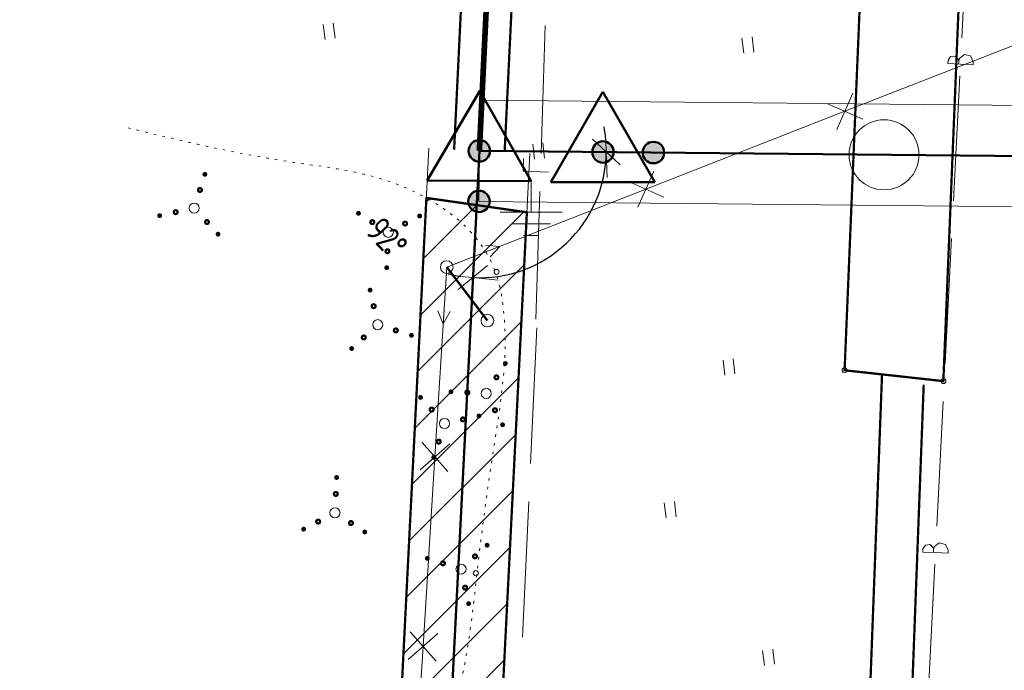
# Model space of a CAD drawing. Header units: millimetres. Extents: x 0 to 1188, y 0 to 841.
# Tile 16 of 76: x 94 to 172, y 539 to 590. Entities that reach past the tile are written whole.
import ezdxf

# ---------------------------------------------------------------- set-up
doc = ezdxf.new("R2010")
doc.units = ezdxf.units.MM
for name, pattern in [('K5LT32789', [0]), ('K5LT32797', [0]), ('K5LT32807', [2, 1, -1]), ('K5LT32809', [0]), ('K5LT32813', [0]), ('K5LT32814', [0]), ('K5LT32815', [3.5, 2.5, -1]), ('K5LT32817', [0.7000000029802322, 0.2000000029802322, -0.5]), ('K5LT32819', [0]), ('K5LT32824', [0]), ('K5LT32826', [1, 0.5, -0.5]), ('K5LT_BASIC', [0]), ('K5LT_THIN', [0]), ('K5LT_THIN_INCLUDED_TO_HATCHING', [0])]:
    doc.linetypes.add(name, pattern=pattern)
doc.layers.add('Системный слой', color=7, linetype='Continuous')
doc.styles.add('KDIMTEXTSTYLE', font='GOST_AU.SHX', dxfattribs={"width": 0.96, "oblique": 15, "height": 5})
doc.dimstyles.new('KDIMSTYLE (0.00)', dxfattribs={"dimtxt": 5, "dimasz": 1, "dimexe": 2, "dimexo": 0, "dimgap": 1, "dimtad": 1, "dimlfac": 500, "dimtxsty": 'KDIMTEXTSTYLE', "dimsah": 1, "dimcen": 0, "dimdle": 1, "dimadec": 0, "dimazin": 0, "dimtfac": 0.667, "dimtmove": 0, "dimatfit": 3, "dimfxl": 1, "dimtvp": 1, "dimtolj": 1, "dimtzin": 0, "dimarcsym": 0})

# ---------------------------------------------------------------- blocks, each defined once
blk = doc.blocks.new('KDIMARROW_03')
at = {"layer": 'Системный слой', "color": 0, "linetype": 'K5LT_THIN', "lineweight": 18}
for p, q in [((-1.060500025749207, -1.060500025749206), (1.060500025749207, 1.060500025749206)), ((0, 0), (-1, 0)), ((0, 0), (2, -2.449212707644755e-16))]:
    blk.add_line(p, q, dxfattribs=at)
blk = doc.blocks.new('U11')
at = {"layer": 'Системный слой', "color": 1, "linetype": 'K5LT32809', "lineweight": 18, "true_color": 0xff0000}
for p, q in [((107.5363561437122, 211.5975996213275), (126.0814426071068, 579.8480196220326)), ((115.526230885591, 211.1952296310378), (134.0713173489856, 579.445649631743))]:
    blk.add_line(p, q, dxfattribs=at)
blk = doc.blocks.new('U14')
at = {"layer": 'Системный слой', "color": 1, "linetype": 'K5LT32809', "lineweight": 18, "true_color": 0xff0000}
for p, q in [((130.1151811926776, 583.6466464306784), (187.7479076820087, 583.0875651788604)), ((130.0375787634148, 575.6470228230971), (187.6703052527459, 575.0879415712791))]:
    blk.add_line(p, q, dxfattribs=at)
blk = doc.blocks.new('U17')
at = {"layer": 'Системный слой', "color": 7, "linetype": 'K5LT32813', "lineweight": 18}
for p, q in [((174.7535000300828, 588.9384115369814), (159.0007701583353, 582.7766525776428)), ((159.6255259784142, 584.2041623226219), (158.3760143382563, 581.3491428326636)), ((160.4282799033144, 582.1518967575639), (157.5732604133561, 583.4014083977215)), ((159.0007701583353, 582.7766525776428), (127.4953060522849, 570.4531329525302)), ((143.8727961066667, 578.0424033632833), (142.6232844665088, 575.187383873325)), ((144.6755500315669, 575.9901377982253), (141.8205305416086, 577.2396494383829)), ((127.4953060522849, 570.4531329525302), (126.5587122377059, 555.4384529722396)), ((127.7270129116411, 556.4695579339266), (125.3904115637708, 554.4073480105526)), ((125.5276072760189, 556.6067536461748), (127.5898171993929, 554.2701522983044)), ((126.5587122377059, 555.4384529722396), (125.6221184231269, 540.4237729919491)), ((126.7904190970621, 541.454877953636), (124.4538177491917, 539.392668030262)), ((124.5910134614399, 541.5920736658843), (126.6532233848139, 539.255472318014)), ((125.6221184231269, 540.4237729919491), (123.7489308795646, 510.3944144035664))]:
    blk.add_line(p, q, dxfattribs=at)
blk = doc.blocks.new('U22')
at = {"layer": 'Системный слой', "color": 11, "linetype": 'K5LT32824', "lineweight": 18, "true_color": 0xff8040}
for p, q in [((134.1331415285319, 554.8957964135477), (134.6262105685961, 565.6363471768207)), ((133.5024956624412, 541.1584018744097), (133.9955647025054, 551.8989526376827))]:
    blk.add_line(p, q, dxfattribs=at)
blk = doc.blocks.new('U29')
at = {"layer": 'Системный слой', "color": 5, "linetype": 'K5LT32819', "lineweight": 18, "true_color": 0x0000ff}
for p, q in [((168.2669663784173, 588.584880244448), (168.7756325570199, 598.4715217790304)), ((167.1737628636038, 586.7990469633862), (167.376984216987, 587.1057790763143)), ((167.376984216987, 587.1057790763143), (167.7436440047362, 587.1365051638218)), ((167.7436440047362, 587.1365051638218), (167.995080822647, 586.8678734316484)), ((167.995080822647, 586.8678734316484), (168.014055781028, 586.73673956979)), ((168.0713402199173, 586.9586140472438), (168.014055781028, 586.73673956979)), ((168.4676301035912, 587.2712233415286), (168.0713402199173, 586.9586140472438)), ((168.9586036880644, 587.1541113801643), (168.4676301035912, 587.2712233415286)), ((169.1711210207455, 586.6962831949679), (168.9586036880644, 587.1541113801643)), ((167.1737628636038, 586.7990469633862), (167.1611108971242, 586.5531382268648)), ((168.159789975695, 586.5017563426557), (167.1611108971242, 586.5531382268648)), ((168.014055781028, 586.73673956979), (168.0023826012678, 586.5098549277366)), ((168.159789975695, 586.5017563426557), (169.1584690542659, 586.4503744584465)), ((169.1711210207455, 586.6962831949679), (169.1584690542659, 586.4503744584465)), ((167.6041545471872, 575.7022014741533), (168.1128207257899, 585.5888430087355)), ((166.9413427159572, 562.8195227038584), (167.4500088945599, 572.7061642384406)), ((166.2785308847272, 549.9368439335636), (166.7871970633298, 559.8234854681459)), ((166.4791946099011, 548.6231870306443), (166.0829047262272, 548.3105777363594)), ((166.9701681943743, 548.50607506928), (166.4791946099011, 548.6231870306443)), ((165.1853273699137, 548.1510106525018), (165.1726754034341, 547.9051019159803)), ((166.1713544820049, 547.8537200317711), (165.1726754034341, 547.9051019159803)), ((165.1853273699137, 548.1510106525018), (165.3885487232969, 548.4577427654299)), ((165.3885487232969, 548.4577427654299), (165.7552085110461, 548.4884688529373)), ((165.7552085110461, 548.4884688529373), (166.0066453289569, 548.2198371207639)), ((166.0066453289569, 548.2198371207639), (166.0256202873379, 548.0887032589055)), ((166.0256202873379, 548.0887032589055), (166.0139471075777, 547.8618186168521)), ((166.0829047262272, 548.3105777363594), (166.0256202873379, 548.0887032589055)), ((166.1713544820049, 547.8537200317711), (167.1700335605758, 547.802338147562)), ((167.1826855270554, 548.0482468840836), (166.9701681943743, 548.50607506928)), ((167.1826855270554, 548.0482468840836), (167.1700335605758, 547.802338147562)), ((165.6157190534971, 537.0541651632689), (166.1243852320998, 546.9408066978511))]:
    blk.add_line(p, q, dxfattribs=at)
blk = doc.blocks.new('U30')
at = {"layer": 'Системный слой', "color": 11, "linetype": 'K5LT32824', "lineweight": 18, "true_color": 0xff8040}
for p, q in [((134.9601447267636, 579.4404957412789), (135.286260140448, 589.5555698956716)), ((133.5474426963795, 578.0346454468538), (133.5796664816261, 579.0341258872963)), ((135.5464039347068, 577.9701978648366), (133.5474426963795, 578.0346454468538)), ((134.5373579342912, 566.3269795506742), (134.8634733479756, 576.4420537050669))]:
    blk.add_line(p, q, dxfattribs=at)
blk = doc.blocks.new('U126')
at = {"layer": 'Системный слой', "color": 7, "linetype": 'K5LT_BASIC', "lineweight": 50}
for p, q in [((130.1117390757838, 584.4015335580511), (125.9410103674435, 577.3001070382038)), ((134.1763904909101, 577.2388632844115), (130.1117390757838, 584.4015335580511)), ((125.9410103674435, 577.3001070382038), (134.1763904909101, 577.2388632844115))]:
    blk.add_line(p, q, dxfattribs=at)
blk = doc.blocks.new('U129')
at = {"layer": 'Системный слой'}
h = blk.add_hatch(color=7, dxfattribs=at)
h.paths.add_polyline_path([(130.046634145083, 575.6469452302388), (130.4545730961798, 576.392656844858), (130.4080775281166, 576.4162687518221), (130.3602215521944, 576.4369850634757), (130.3111852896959, 576.4547278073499), (130.2611533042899, 576.4694302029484), (130.2103139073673, 576.4810369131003), (130.1588584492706, 576.4895042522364), (130.1069805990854, 576.4948003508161), (130.0548756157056, 576.4969052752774), (130.0027396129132, 576.495811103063), (129.9507688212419, 576.4915219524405), (129.8991588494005, 576.4840539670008), (129.8481039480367, 576.4734352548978), (129.7977962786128, 576.4597057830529), (129.7484251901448, 576.4429172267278), (129.7001765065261, 576.4231327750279), (129.6532318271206, 576.4004268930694), (129.6077678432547, 576.3748850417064), (129.5639556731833, 576.346603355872), (129.5219602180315, 576.3156882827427), (129.481939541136, 576.2822561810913), (129.4440442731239, 576.2464328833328), (129.4084170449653, 576.2083532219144), (129.3751919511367, 576.16816052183), (129.344494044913, 576.1260060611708), (129.3164388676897, 576.0820485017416), (129.2911320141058, 576.036453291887), (129.2686687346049, 575.9893920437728), (129.2491335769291, 575.9410418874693), (129.2326000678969, 575.8915848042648), (129.2191304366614, 575.841206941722), (129.208775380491, 575.7900979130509), (129.201573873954, 575.7384500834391), (129.1975530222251, 575.6864578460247), (129.1967279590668, 575.6343168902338), (129.1991017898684, 575.5822234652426), (129.2046655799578, 575.5303736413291), (129.2133983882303, 575.4789625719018), (129.2252673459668, 575.4281837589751), (129.240227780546, 575.3782283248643), (129.258223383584, 575.3292842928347), (129.2791864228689, 575.2815358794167), (129.3030379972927, 575.2351628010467), (129.3296883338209, 575.1903395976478), (129.3590371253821, 575.1472349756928), (129.3909739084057, 575.1060111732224), (129.4253784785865, 575.0668233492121), (129.4621213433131, 575.0298189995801), (129.5010642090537, 574.9951374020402), (129.5420605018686, 574.9629090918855), (129.5849559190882, 574.9332553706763), (129.6295890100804, 574.9062878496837), (129.635967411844, 574.9027323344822)])
h.paths.add_polyline_path([(130.8941786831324, 575.7115072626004), (130.8886246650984, 575.7633581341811), (130.8799015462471, 575.8147708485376), (130.8680421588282, 575.865551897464), (130.8530911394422, 575.9155101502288), (130.8351047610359, 575.9644575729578), (130.8141507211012, 576.0122099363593), (130.7903078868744, 576.0585875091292), (130.7636659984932, 576.1034157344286), (130.7343253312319, 576.1465258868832), (130.7023963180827, 576.1877557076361), (130.6679991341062, 576.2269500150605), (130.6312632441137, 576.2639612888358), (130.5923269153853, 576.2986502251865), (130.5513366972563, 576.3308862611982), (130.5084468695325, 576.3605480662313), (130.4638188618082, 576.3875239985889), (130.4546004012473, 576.3926419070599), (130.046634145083, 575.6469452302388), (129.6359674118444, 574.9027323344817), (129.6823762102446, 574.878950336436), (129.7301560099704, 574.8580589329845), (129.7791269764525, 574.840136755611), (129.8291047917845, 574.8252512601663), (129.8799013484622, 574.8134584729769), (129.9313254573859, 574.8048027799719), (129.9831835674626, 574.7993167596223), (130.0352804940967, 574.7970210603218), (130.0874201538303, 574.7979243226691), (130.1394063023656, 574.8020231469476), (130.1910432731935, 574.8093021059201), (130.2421367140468, 574.8197338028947), (130.2924943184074, 574.833278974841), (130.3419265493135, 574.8498866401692), (130.3902473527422, 574.8694942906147), (130.4372748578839, 574.89202812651), (130.4828320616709, 574.9174033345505), (130.5267474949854, 574.9455244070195), (130.568855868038, 574.97628550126), (130.6089986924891, 575.0095708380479), (130.6470248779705, 575.0452551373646), (130.6827913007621, 575.0832040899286), (130.716163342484, 575.1232748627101), (130.7470153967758, 575.1653166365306), (130.7752313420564, 575.209171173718), (130.8007049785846, 575.2546734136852), (130.8233404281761, 575.3016520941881), (130.8430524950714, 575.3499303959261), (130.8597669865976, 575.3993266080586), (130.8734209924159, 575.4496548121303), (130.8839631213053, 575.5007255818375), (130.8913536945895, 575.5523466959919), (130.8955648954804, 575.604323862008), (130.8965808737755, 575.6564614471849), (130.8943978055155, 575.7085632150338)])
at = {"layer": 'Системный слой', "color": 7, "linetype": 'K5LT_THIN', "lineweight": 18}
blk.add_line((130.0763799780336, 579.6468346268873), (130.046634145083, 575.6469452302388), dxfattribs=at)
at = {"layer": 'Системный слой', "color": 7, "linetype": 'K5LT_BASIC', "lineweight": 50}
blk.add_circle((130.046634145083, 575.6469452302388), 0.8500000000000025, dxfattribs=at)
blk = doc.blocks.new('U128')
at = {"layer": 'Системный слой'}
blk.add_blockref('U129', (0, 0), dxfattribs=at)
blk = doc.blocks.new('U127')
at = {"layer": 'Системный слой'}
h = blk.add_hatch(color=7, dxfattribs=at)
h.paths.add_polyline_path([(130.0763799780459, 579.6468346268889), (129.265139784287, 579.3930840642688), (129.2822267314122, 579.3438154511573), (129.3023027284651, 579.2956873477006), (129.3252922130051, 579.2488808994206), (129.3511086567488, 579.2035722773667), (129.3796548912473, 579.1599320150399), (129.4108234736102, 579.1181243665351), (129.4444970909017, 579.0783066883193), (129.4805490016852, 579.0406288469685), (129.5188435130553, 579.0052326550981), (129.5592364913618, 578.9722513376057), (129.601575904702, 578.9418090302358), (129.6457023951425, 578.9140203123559), (129.6914498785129, 578.8889897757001), (129.738646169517, 578.8668116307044), (129.7871136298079, 578.8475693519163), (129.8366698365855, 578.8313353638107), (129.8871282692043, 578.8181707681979), (129.9382990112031, 578.8081251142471), (129.989989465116, 578.8012362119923), (130.0420050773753, 578.7975299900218), (130.0941500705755, 578.7970203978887), (130.1462281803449, 578.7997093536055), (130.1980433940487, 578.8055867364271), (130.2494006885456, 578.8146304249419), (130.30010676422, 578.8268063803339), (130.3499707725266, 578.8420687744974), (130.3988050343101, 578.8603601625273), (130.446425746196, 578.8816116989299), (130.4926536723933, 578.9057433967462), (130.5373148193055, 578.9326644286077), (130.5802410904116, 578.9622734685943), (130.6212709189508, 578.9944590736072), (130.6602498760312, 579.0291001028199), (130.6970312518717, 579.0660661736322), (130.7314766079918, 579.105218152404), (130.7634562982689, 579.1464086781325), (130.7928499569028, 579.18948271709), (130.8195469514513, 579.2342781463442), (130.8434467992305, 579.2806263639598), (130.8644595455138, 579.3283529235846), (130.8825061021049, 579.3772781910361), (130.8975185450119, 579.4272180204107), (130.909440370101, 579.4779844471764), (130.9182267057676, 579.529386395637), (130.9238444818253, 579.5812303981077), (130.9262725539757, 579.633321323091), (130.9255017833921, 579.6854631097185), (130.9215350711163, 579.7374595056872), (130.9143873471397, 579.7891148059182), (130.9040855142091, 579.8402345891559), (130.8906683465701, 579.8906264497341), (130.8885438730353, 579.8976130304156)])
h.paths.add_polyline_path([(129.4213854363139, 580.188574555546), (129.3893979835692, 580.1473900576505), (129.3599962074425, 580.104321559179), (129.3332907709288, 580.0595311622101), (129.3093821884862, 580.0131874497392), (129.2883604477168, 579.9654648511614), (129.2703046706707, 579.9165429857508), (129.2552828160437, 579.8666059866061), (129.2433514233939, 579.8158418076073), (129.2345554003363, 579.7644415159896), (129.2289278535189, 579.7125985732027), (129.2264899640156, 579.6605081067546), (129.2272509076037, 579.6083661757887), (129.2312078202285, 579.556369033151), (129.2383458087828, 579.5047123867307), (129.2486380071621, 579.45359066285), (129.2620456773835, 579.4031962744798), (129.2651304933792, 579.3931137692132), (130.0763799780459, 579.6468346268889), (130.8885438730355, 579.8976130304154), (130.8716374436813, 579.9469438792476), (130.8517378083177, 579.9951451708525), (130.8289198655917, 580.042035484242), (130.8032694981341, 580.087438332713), (130.7748832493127, 580.1311828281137), (130.7438679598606, 580.1731043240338), (130.7103403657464, 580.2130450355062), (130.674426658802, 580.2508546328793), (130.6362620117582, 580.2863908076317), (130.5959900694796, 580.3195198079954), (130.5537624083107, 580.3501169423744), (130.50973796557, 580.3780670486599), (130.4640824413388, 580.4032649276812), (130.4169676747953, 580.4256157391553), (130.3685709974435, 580.4450353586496), (130.3190745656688, 580.4614506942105), (130.2686646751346, 580.4747999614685), (130.2175310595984, 580.4850329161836), (130.1658661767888, 580.4921110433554), (130.1138644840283, 580.496007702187), (130.061721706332, 580.4967082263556), (130.0096340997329, 580.4942099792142), (129.9577977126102, 580.4885223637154), (129.9064076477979, 580.479666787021), (129.8556573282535, 580.4676765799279), (129.805737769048, 580.4525968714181), (129.7568368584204, 580.4344844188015), (129.7091386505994, 580.4134073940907), (129.6628226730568, 580.3894451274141), (129.6180632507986, 580.3626878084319), (129.5750288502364, 580.3332361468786), (129.5338814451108, 580.3012009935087), (129.494775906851, 580.2667029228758), (129.4578594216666, 580.22987177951), (129.4232709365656, 580.1908461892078)])
at = {"layer": 'Системный слой', "color": 7, "linetype": 'K5LT_BASIC', "lineweight": 50}
blk.add_circle((130.0763799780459, 579.6468346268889), 0.8500000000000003, dxfattribs=at)
at = {"layer": 'Системный слой'}
blk.add_blockref('U128', (0, 0), dxfattribs=at)
blk = doc.blocks.new('U125')
at = {"layer": 'Системный слой'}
for name in ['U126', 'U127']:
    blk.add_blockref(name, (0, 0), dxfattribs=at)
blk = doc.blocks.new('U131')
at = {"layer": 'Системный слой', "color": 7, "linetype": 'K5LT_BASIC', "lineweight": 50}
for p, q in [((139.8541563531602, 584.3068131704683), (135.7363524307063, 577.1745675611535)), ((143.9719602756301, 577.174567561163), (139.8541563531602, 584.3068131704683)), ((135.7363524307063, 577.1745675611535), (143.9719602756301, 577.174567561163))]:
    blk.add_line(p, q, dxfattribs=at)
blk = doc.blocks.new('U134')
at = {"layer": 'Системный слой'}
h = blk.add_hatch(color=7, dxfattribs=at)
h.paths.add_polyline_path([(143.8539681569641, 579.5131815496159), (143.1091819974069, 579.9228076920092), (143.0854648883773, 579.8763656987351), (143.0646402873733, 579.8285567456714), (143.046786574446, 579.7795607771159), (143.0319709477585, 579.7295622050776), (143.0202491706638, 579.6787492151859), (143.0116653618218, 579.6273130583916), (143.0062518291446, 579.5754473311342), (143.0040289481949, 579.5233472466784), (143.0050050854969, 579.4712089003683), (143.0091765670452, 579.4192285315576), (143.016527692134, 579.3676017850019), (143.0270307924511, 579.3165229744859), (143.0406463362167, 579.2661843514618), (143.0573230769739, 579.216775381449), (143.0769982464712, 579.1684820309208), (143.0995977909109, 579.1214860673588), (143.1250366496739, 579.0759643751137), (143.1532190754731, 579.0320882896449), (143.1840389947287, 578.9900229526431), (143.21738040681, 578.9499266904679), (143.2531178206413, 578.9119504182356), (143.2911167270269, 578.876237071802), (143.3312341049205, 578.8429210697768), (143.3733189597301, 578.8121278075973), (143.4172128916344, 578.7839731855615), (143.4627506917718, 578.758563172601), (143.509760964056, 578.7359934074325), (143.5580667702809, 578.7163488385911), (143.6074862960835, 578.6997034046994), (143.6578335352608, 578.6861197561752), (143.7089189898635, 578.6756490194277), (143.7605503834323, 578.668330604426), (143.812533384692, 578.6641920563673), (143.8646723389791, 578.6632489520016), (143.9167710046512, 578.6655048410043), (143.9686332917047, 578.6709512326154), (144.0200639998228, 578.6795676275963), (144.0708695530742, 578.6913215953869), (144.1208587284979, 578.7061688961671), (144.1698433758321, 578.7240536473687), (144.2176391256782, 578.7449085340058), (144.2640660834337, 578.7686550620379), (144.3089495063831, 578.7952038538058), (144.3521204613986, 578.8244549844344), (144.393416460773, 578.8562983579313), (144.4326820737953, 578.8906141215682), (144.4697695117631, 578.9272731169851), (144.5045391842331, 578.9661373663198), (144.5368602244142, 579.00706059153), (144.5666109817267, 579.0498887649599), (144.5936794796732, 579.0944606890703), (144.5972494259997, 579.1008310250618)])
h.paths.add_polyline_path([(143.7913250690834, 580.3608700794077), (143.7394617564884, 580.355433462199), (143.6880294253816, 580.3468267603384), (143.6372216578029, 580.3350823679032), (143.5872296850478, 580.3202444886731), (143.5382416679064, 580.3023689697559), (143.490441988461, 580.2815230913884), (143.4440105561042, 580.2577853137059), (143.3991221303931, 580.2312449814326), (143.3559456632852, 580.2020019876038), (143.3146436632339, 580.1701663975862), (143.2753715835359, 580.1358580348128), (143.238277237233, 580.0992060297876), (143.2035002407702, 580.0603483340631), (143.1711714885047, 580.019431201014), (143.1414126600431, 579.976608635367), (143.1143357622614, 579.932041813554), (143.1091969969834, 579.9228349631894), (143.8539681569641, 579.5131815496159), (144.597249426, 579.1008310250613), (144.6211364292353, 579.147185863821), (144.642135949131, 579.1949182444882), (144.6601689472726, 579.2438485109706), (144.6751675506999, 579.293792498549), (144.6870753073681, 579.3445622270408), (144.6958473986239, 579.3959666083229), (144.7014508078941, 579.4478121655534), (144.7038644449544, 579.4999037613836), (144.7030792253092, 579.5520453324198), (144.699098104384, 579.6040406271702), (144.6919360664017, 579.6556939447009), (144.6816200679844, 579.706810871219), (144.6681889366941, 579.7571990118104), (144.6516932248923, 579.8066687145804), (144.6321950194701, 579.855033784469), (144.6097677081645, 579.9021121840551), (144.5844957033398, 579.947726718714), (144.5564741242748, 579.9917057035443), (144.5258084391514, 580.0338836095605), (144.4926140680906, 580.0741016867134), (144.4570159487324, 580.112208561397), (144.4191480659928, 580.1480608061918), (144.3791529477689, 580.1815234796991), (144.3371811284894, 580.2124706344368), (144.2933905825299, 580.2407857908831), (144.2479461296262, 580.2663623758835), (144.2010188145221, 580.2891041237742), (144.1527852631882, 580.3089254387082), (144.1034270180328, 580.3257517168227), (144.0531298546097, 580.339519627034), (144.0020830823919, 580.3501773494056), (143.9504788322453, 580.3576847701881), (143.8985113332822, 580.3620136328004), (143.8463761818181, 580.3631476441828), (143.7942696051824, 580.3610825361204)])
at = {"layer": 'Системный слой', "color": 7, "linetype": 'K5LT_THIN', "lineweight": 18}
blk.add_line((139.8541563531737, 579.5519827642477), (143.8539681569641, 579.5131815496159), dxfattribs=at)
at = {"layer": 'Системный слой', "color": 7, "linetype": 'K5LT_BASIC', "lineweight": 50}
blk.add_circle((143.8539681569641, 579.5131815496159), 0.8500000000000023, dxfattribs=at)
blk = doc.blocks.new('U133')
at = {"layer": 'Системный слой'}
blk.add_blockref('U134', (0, 0), dxfattribs=at)
blk = doc.blocks.new('U132')
at = {"layer": 'Системный слой'}
h = blk.add_hatch(color=7, dxfattribs=at)
h.paths.add_polyline_path([(139.8541563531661, 579.5519827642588), (140.1060696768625, 578.7401701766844), (140.1553768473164, 578.7571455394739), (140.2035502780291, 578.7771125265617), (140.2504086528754, 578.7999959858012), (140.2957756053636, 578.8257097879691), (140.3394803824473, 578.8541571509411), (140.3813584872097, 578.8852310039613), (140.4212522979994, 578.9188143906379), (140.4590116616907, 578.9547809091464), (140.4944944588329, 578.9929951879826), (140.5275671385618, 579.0333133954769), (140.5581052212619, 579.0755837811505), (140.5859937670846, 579.1196472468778), (140.6111278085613, 579.165337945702), (140.6334127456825, 579.2124839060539), (140.6527647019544, 579.2609076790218), (140.6691108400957, 579.3104270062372), (140.6823896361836, 579.3608555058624), (140.6925511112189, 579.4120033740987), (140.699557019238, 579.4636780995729), (140.7033809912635, 579.5156851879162), (140.704008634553, 579.5678288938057), (140.7014375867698, 579.6199129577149), (140.6956775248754, 579.6717413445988), (140.6867501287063, 579.7231189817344), (140.6746889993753, 579.77385249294), (140.659539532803, 579.8237509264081), (140.6413587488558, 579.8726264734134), (140.6202150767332, 579.9202951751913), (140.5961880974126, 579.9665776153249), (140.5693682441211, 580.0112995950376), (140.5398564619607, 580.0542927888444), (140.5077638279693, 580.0953953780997), (140.4732111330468, 580.1344526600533), (140.43632842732, 580.1713176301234), (140.3972545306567, 580.2058515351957), (140.3561365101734, 580.2379243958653), (140.3131291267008, 580.2674154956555), (140.268394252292, 580.2942138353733), (140.222100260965, 580.3182185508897), (140.1744213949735, 580.3393392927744), (140.1255371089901, 580.3574965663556), (140.0756313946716, 580.3726220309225), (140.0248920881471, 580.3846587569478), (139.9735101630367, 580.3935614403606), (139.9216790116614, 580.3992965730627), (139.8695937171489, 580.4018425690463), (139.8174503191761, 580.4011898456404), (139.7654450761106, 580.3973408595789), (139.7137737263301, 580.3903100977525), (139.6626307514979, 580.3801240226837), (139.6122086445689, 580.3668209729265), (139.6052172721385, 580.3647123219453)])
h.paths.add_polyline_path([(139.3109349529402, 578.8982163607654), (139.3520469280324, 578.8661357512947), (139.3950487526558, 578.8366365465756), (139.4397785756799, 578.8098297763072), (139.4860680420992, 578.7858163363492), (139.5337429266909, 578.7646866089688), (139.5826237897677, 578.7465201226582), (139.632526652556, 578.731385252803), (139.6832636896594, 578.7193389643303), (139.7346439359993, 578.7104265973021), (139.7864740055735, 578.7046816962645), (139.838558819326, 578.7021258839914), (139.8907023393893, 578.7027687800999), (139.9427083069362, 578.7066079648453), (139.9943809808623, 578.7136289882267), (140.0455258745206, 578.7238054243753), (140.0959504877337, 578.7370989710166), (140.1060399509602, 578.7401609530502), (139.8541563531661, 579.5519827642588), (139.6052172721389, 580.3647123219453), (139.5558482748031, 580.3479176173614), (139.5076020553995, 580.3281271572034), (139.4606602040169, 580.3054154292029), (139.4151994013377, 580.2798679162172), (139.3713907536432, 580.2515807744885), (139.3293991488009, 580.2206604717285), (139.2893826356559, 580.1872233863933), (139.2514918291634, 580.1513953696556), (139.2158693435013, 580.1133112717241), (139.1826492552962, 580.0731144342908), (139.1519565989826, 580.0309561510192), (139.1239068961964, 579.9869950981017), (139.0986057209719, 579.9413967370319), (139.0761483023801, 579.8943326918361), (139.0566191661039, 579.8459801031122), (139.0400918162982, 579.7965209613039), (139.0266284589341, 579.7461414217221), (139.0162797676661, 579.6950311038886), (139.0090846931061, 579.6433823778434), (139.0050703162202, 579.5913896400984), (139.0042517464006, 579.5392485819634), (139.0066320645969, 579.4871554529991), (139.0122023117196, 579.43530632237), (139.0209415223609, 579.3838963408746), (139.0328168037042, 579.3331190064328), (139.0477834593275, 579.2831654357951), (139.0657851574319, 579.2342236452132), (139.0867541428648, 579.1864778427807), (139.110611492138, 579.1401077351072), (139.1372674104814, 579.0952878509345), (139.1666215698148, 579.0521868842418), (139.1985634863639, 579.0109670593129), (139.2329729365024, 578.9717835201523), (139.2697204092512, 578.9347837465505), (139.3086675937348, 578.9001069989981)])
at = {"layer": 'Системный слой', "color": 7, "linetype": 'K5LT_BASIC', "lineweight": 50}
blk.add_circle((139.8541563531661, 579.5519827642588), 0.8500000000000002, dxfattribs=at)
at = {"layer": 'Системный слой'}
blk.add_blockref('U133', (0, 0), dxfattribs=at)
blk = doc.blocks.new('U130')
at = {"layer": 'Системный слой'}
for name in ['U131', 'U132']:
    blk.add_blockref(name, (0, 0), dxfattribs=at)
blk = doc.blocks.new('U213')
at = {"layer": 'Системный слой', "color": 7, "linetype": 'K5LT32797', "lineweight": 18}
blk.add_circle((127.4953060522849, 570.45313295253), 0.4999999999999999, dxfattribs=at)
blk = doc.blocks.new('U214')
at = {"layer": 'Системный слой', "color": 7, "linetype": 'K5LT32797', "lineweight": 18}
for p, q in [((127.9609510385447, 570.6352723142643), (131.6861109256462, 572.092387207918)), ((131.6861109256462, 572.092387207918), (130.5726815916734, 572.1937534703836)), ((131.6861109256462, 572.092387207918), (130.9369603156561, 571.2624634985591))]:
    blk.add_line(p, q, dxfattribs=at)
blk = doc.blocks.new('U215')
at = {"layer": 'Системный слой', "color": 7, "linetype": 'K5LT32797', "lineweight": 18}
for p, q in [((127.4641772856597, 569.9541028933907), (127.2151471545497, 565.9618624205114)), ((127.2151471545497, 565.9618624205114), (126.7783746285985, 566.9910513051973)), ((127.2151471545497, 565.9618624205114), (127.7764347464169, 566.9287937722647))]:
    blk.add_line(p, q, dxfattribs=at)
blk = doc.blocks.new('U216')
at = {"layer": 'Системный слой', "color": 7, "linetype": 'K5LT32797', "lineweight": 18}
blk.add_circle((130.70847532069, 566.2176031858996), 0.4999999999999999, dxfattribs=at)
blk = doc.blocks.new('U312')
at = {"layer": 'Системный слой', "color": 7, "linetype": 'K5LT32789', "const_width": 0.18}
for points in [[(108.4252359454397, 577.8576580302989, 0.9999999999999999), (108.2776495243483, 577.7226830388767, 1)], [(108.0700129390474, 576.6519493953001, 0.9999999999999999), (107.8486333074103, 576.4494869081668, 1)], [(104.8464554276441, 574.5846884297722, 0.9999999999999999), (104.6988690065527, 574.4497134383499, 1)], [(106.1528090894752, 574.8985728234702, 0.9999999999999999), (105.931429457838, 574.6961103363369, 1)], [(108.6298796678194, 574.1149138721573, 0.9999999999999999), (108.4085000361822, 573.912451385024, 1)], [(109.4703205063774, 573.1218583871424, 0.9999999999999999), (109.322734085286, 572.9868833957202, 1)]]:
    blk.add_lwpolyline(points, format="xyb", close=True, dxfattribs=at)
at = {"layer": 'Системный слой', "color": 7, "linetype": 'K5LT32797', "lineweight": 18}
blk.add_circle((107.5068774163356, 575.1205807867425), 0.4, dxfattribs=at)
blk = doc.blocks.new('U313')
at = {"layer": 'Системный слой', "color": 7, "linetype": 'K5LT32789', "const_width": 0.18}
for points in [[(120.607270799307, 574.7032666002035, 0.9999999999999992), (120.407469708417, 574.7121842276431, 1)], [(125.4521897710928, 574.4870256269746, 0.9999999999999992), (125.2523886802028, 574.4959432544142, 1)], [(121.7529521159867, 574.0014848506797, 0.9999999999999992), (121.4532504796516, 574.0148612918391, 1)], [(124.348444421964, 573.8856414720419, 0.9999999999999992), (124.0487427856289, 573.8990179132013, 1)], [(122.9503749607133, 571.6958008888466, 0.9999999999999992), (122.6506733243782, 571.709177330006, 1)], [(122.8424601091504, 570.3993232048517, 0.9999999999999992), (122.6426590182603, 570.4082408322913, 1)]]:
    blk.add_lwpolyline(points, format="xyb", close=True, dxfattribs=at)
at = {"layer": 'Системный слой', "color": 7, "linetype": 'K5LT32797', "lineweight": 18}
blk.add_circle((122.8674063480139, 573.2009972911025), 0.4, dxfattribs=at)
blk = doc.blocks.new('U314')
at = {"layer": 'Системный слой', "color": 7, "linetype": 'K5LT32789', "const_width": 0.18}
for points in [[(121.4976767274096, 568.5537423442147, 0.9999999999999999), (121.3627017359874, 568.7013287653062, 1)], [(121.8115611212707, 567.2473886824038, 0.9999999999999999), (121.6090986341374, 567.4687683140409, 1)], [(121.0279021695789, 564.7703181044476, 0.9999999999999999), (120.8254396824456, 564.9916977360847, 1)], [(123.564937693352, 565.3301848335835, 0.9999999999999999), (123.3624752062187, 565.5515644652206, 1)], [(124.7706463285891, 564.9749618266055, 0.9999999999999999), (124.6356713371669, 565.1225482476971, 1)], [(120.034846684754, 563.9298772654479, 0.9999999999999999), (119.8998716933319, 564.0774636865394, 1)]]:
    blk.add_lwpolyline(points, format="xyb", close=True, dxfattribs=at)
at = {"layer": 'Системный слой', "color": 7, "linetype": 'K5LT32797', "lineweight": 18}
blk.add_circle((122.0335690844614, 565.8933203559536), 0.4, dxfattribs=at)
blk = doc.blocks.new('U315')
at = {"layer": 'Системный слой', "color": 7, "linetype": 'K5LT32789', "const_width": 0.18}
for points in [[(132.1230208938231, 562.7172224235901, 0.9999999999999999), (132.1319385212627, 562.9170235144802, 0.9999999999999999)], [(131.4212391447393, 561.5715411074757, 0.9999999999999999), (131.4346155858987, 561.8712427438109, 0.9999999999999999)], [(127.8190774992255, 560.4820331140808, 0.9999999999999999), (127.8279951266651, 560.6818342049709, 0.9999999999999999)], [(129.1155551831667, 560.3741182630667, 0.9999999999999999), (129.1289316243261, 560.6738198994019, 0.9999999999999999)], [(131.3053957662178, 558.9760488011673, 0.9999999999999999), (131.3187722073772, 559.2757504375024, 0.9999999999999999)], [(131.9067799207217, 557.8723034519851, 0.9999999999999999), (131.9156975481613, 558.0721045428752, 0.9999999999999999)]]:
    blk.add_lwpolyline(points, format="xyb", close=True, dxfattribs=at)
at = {"layer": 'Системный слой', "color": 7, "linetype": 'K5LT32797', "lineweight": 18}
blk.add_circle((130.6207515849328, 560.45708687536), 0.3999999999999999, dxfattribs=at)
blk = doc.blocks.new('U316')
at = {"layer": 'Системный слой', "color": 7, "linetype": 'K5LT32789', "const_width": 0.18}
for points in [[(125.3490340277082, 560.0682041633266, 1), (125.4966204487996, 560.2031791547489, 0.9999999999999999)], [(126.1894748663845, 559.0751486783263, 1), (126.4108544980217, 559.2776111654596, 0.9999999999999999)], [(129.9728991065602, 558.6053741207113, 1), (130.1204855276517, 558.7403491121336, 0.9999999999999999)], [(128.6665454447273, 558.2914897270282, 1), (128.8879250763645, 558.4939522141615, 0.9999999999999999)], [(126.7493415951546, 556.5381131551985, 1), (126.9707212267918, 556.7405756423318, 0.9999999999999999)], [(126.3941185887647, 555.3324045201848, 1), (126.5417050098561, 555.4673795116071, 0.9999999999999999)]]:
    blk.add_lwpolyline(points, format="xyb", close=True, dxfattribs=at)
at = {"layer": 'Системный слой', "color": 7, "linetype": 'K5LT32797', "lineweight": 18}
blk.add_circle((127.3124771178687, 558.0694817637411), 0.4, dxfattribs=at)
blk = doc.blocks.new('U317')
at = {"layer": 'Системный слой', "color": 7, "linetype": 'K5LT32789', "const_width": 0.18}
for points in [[(118.6733185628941, 553.8050136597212, 0.9999999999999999), (118.8731196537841, 553.7960960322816, 1)], [(118.5654037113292, 552.5085359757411, 0.9999999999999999), (118.8651053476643, 552.4951595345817, 1)], [(117.1673342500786, 550.3186953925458, 0.9999999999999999), (117.4670358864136, 550.3053189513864, 1)], [(119.7628265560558, 550.2028520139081, 0.9999999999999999), (120.0625281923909, 550.1894755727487, 1)], [(116.0635889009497, 549.7173112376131, 0.9999999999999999), (116.2633899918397, 549.7083936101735, 1)], [(120.908507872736, 549.5010702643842, 0.9999999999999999), (121.108308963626, 549.4921526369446, 1)]]:
    blk.add_lwpolyline(points, format="xyb", close=True, dxfattribs=at)
at = {"layer": 'Системный слой', "color": 7, "linetype": 'K5LT32797', "lineweight": 18}
blk.add_circle((118.6483723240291, 551.0033395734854), 0.4, dxfattribs=at)
blk = doc.blocks.new('U318')
at = {"layer": 'Системный слой', "color": 7, "linetype": 'K5LT32789', "const_width": 0.18}
for points in [[(130.6234168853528, 548.5170209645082, 0.9999999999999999), (130.758391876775, 548.3694345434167, 1.000000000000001)], [(125.8876172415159, 547.4719364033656, 0.9999999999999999), (126.0225922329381, 547.324349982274, 1.000000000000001)], [(127.0933258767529, 547.1167133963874, 0.9999999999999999), (127.2957883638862, 546.8953337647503, 1.000000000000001)], [(129.6303614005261, 547.6765801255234, 0.9999999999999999), (129.8328238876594, 547.4552004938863, 1.000000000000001)], [(128.8467024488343, 545.1995095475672, 0.9999999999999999), (129.0491649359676, 544.9781299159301, 1.000000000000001)], [(129.1605868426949, 543.8931558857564, 0.9999999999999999), (129.2955618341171, 543.7455694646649, 1.000000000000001)]]:
    blk.add_lwpolyline(points, format="xyb", close=True, dxfattribs=at)
at = {"layer": 'Системный слой', "color": 7, "linetype": 'K5LT32797', "lineweight": 18}
blk.add_circle((128.6246944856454, 546.5535778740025), 0.4, dxfattribs=at)
blk = doc.blocks.new('U498')
at = {"layer": 'Системный слой', "color": 7, "linetype": 'K5LT32797', "lineweight": 18}
for p, q in [((152.6463856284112, 538.9273491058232), (152.4979563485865, 540.118134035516)), ((153.440242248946, 539.0263019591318), (153.2918129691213, 540.2170868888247))]:
    blk.add_line(p, q, dxfattribs=at)
blk = doc.blocks.new('U499')
at = {"layer": 'Системный слой', "color": 7, "linetype": 'K5LT32797', "lineweight": 18}
for p, q in [((144.8635084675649, 550.5993077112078), (144.7150791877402, 551.7900926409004)), ((145.6573650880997, 550.6982605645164), (145.508935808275, 551.8890454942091))]:
    blk.add_line(p, q, dxfattribs=at)
blk = doc.blocks.new('U500')
at = {"layer": 'Системный слой', "color": 7, "linetype": 'K5LT32797', "lineweight": 18}
for p, q in [((149.5082070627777, 561.8965369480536), (149.359777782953, 563.0873218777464)), ((150.3020636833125, 561.9954898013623), (150.1536344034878, 563.1862747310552))]:
    blk.add_line(p, q, dxfattribs=at)
blk = doc.blocks.new('U501')
at = {"layer": 'Системный слой', "color": 7, "linetype": 'K5LT32797', "lineweight": 18}
for p, q in [((151.0104881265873, 587.3679889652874), (150.8620588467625, 588.5587738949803)), ((151.8043447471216, 587.4669418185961), (151.6559154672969, 588.6577267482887))]:
    blk.add_line(p, q, dxfattribs=at)
blk = doc.blocks.new('U503')
at = {"layer": 'Системный слой', "color": 7, "linetype": 'K5LT32797', "lineweight": 18}
for p, q in [((134.4473220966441, 578.98237861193), (134.2988928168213, 580.1731635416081)), ((135.2411787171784, 579.0813314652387), (135.092749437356, 580.2721163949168))]:
    blk.add_line(p, q, dxfattribs=at)
blk = doc.blocks.new('U504')
at = {"layer": 'Системный слой', "color": 7, "linetype": 'K5LT32797', "lineweight": 18}
for p, q in [((117.8589673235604, 588.4574324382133), (117.7105380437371, 589.6482173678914)), ((118.6528239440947, 588.556385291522), (118.5043946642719, 589.7471702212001))]:
    blk.add_line(p, q, dxfattribs=at)
blk = doc.blocks.new('U528')
at = {"layer": 'Системный слой', "color": 7, "linetype": 'K5LT_THIN', "lineweight": 18}
for p, q in [((134.1763904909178, 577.2388632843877), (134.1763904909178, 574.7855640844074)), ((134.1763904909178, 574.7855640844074), (131.7230912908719, 574.7855640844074)), ((134.1763904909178, 574.7855640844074), (136.6296896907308, 574.7855640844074)), ((134.1763904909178, 573.8655768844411), (132.6430784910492, 573.8655768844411)), ((134.1763904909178, 573.8655768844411), (135.7097024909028, 573.8655768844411)), ((134.1763904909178, 572.9455896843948), (133.5630656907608, 572.9455896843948)), ((134.1763904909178, 572.9455896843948), (134.789715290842, 572.9455896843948))]:
    blk.add_line(p, q, dxfattribs=at)

msp = doc.modelspace()

# ---------------------------------------------------------------- hatches: boundary and pattern name
at = {"layer": 'Системный слой'}
h = msp.add_hatch(dxfattribs=at)
h.set_pattern_fill('Металл', angle=45, style=0, pattern_type=0)
h.set_pattern_definition([(45, (0, 0), (-2.121320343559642, 2.121320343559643), [])])
h.paths.add_polyline_path([(131.6082096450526, 530.5356352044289), (133.8366355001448, 574.7855640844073), (125.8838197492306, 575.9238157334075), (123.5913676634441, 530.4025157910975)])

# ---------------------------------------------------------------- linework, layer by layer
at = {"layer": 'Системный слой', "color": 7, "linetype": 'K5LT_BASIC', "lineweight": 50}
for p, q in [((111.5312935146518, 211.3964146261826), (130.0763799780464, 579.6468346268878)), ((130.0763799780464, 579.6468346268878), (187.7091064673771, 579.0877533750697))]:
    msp.add_line(p, q, dxfattribs=at)
at = {"layer": 'Системный слой', "color": 7, "linetype": 'K5LT_BASIC', "const_width": 0.45}
msp.add_lwpolyline([(135.56371705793, 658.9099576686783), (131.729269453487, 613.7495477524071), (130.0763799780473, 579.646834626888)], dxfattribs=at)
at = {"layer": 'Системный слой', "color": 1, "linetype": 'K5LT32809', "true_color": 0xff0000, "const_width": 0.18}
msp.add_lwpolyline([(132.6556816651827, 648.4693539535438), (129.7363703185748, 613.9179313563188, 0.008965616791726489), (129.7316144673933, 613.8463700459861), (128.0787249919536, 579.7436569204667)], format="xyb", dxfattribs=at)
msp.add_lwpolyline([(136.6115168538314, 647.7779595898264), (133.7251881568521, 613.6169021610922), (132.0740349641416, 579.550012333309)], dxfattribs=at)
at = {"layer": 'Системный слой', "color": 7, "linetype": 'K5LT32807', "const_width": 0.18}
msp.add_lwpolyline([(119.3469094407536, 628.4968589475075), (148.8883569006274, 626.6164318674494), (154.0430965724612, 622.2491059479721), (159.0339193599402, 613.8786382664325), (160.2969339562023, 608.5809378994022), (160.7634598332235, 605.176634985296), (158.9830944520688, 562.2850455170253), (166.7992187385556, 561.4272430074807), (168.6859372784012, 607.701967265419), (170.1124268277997, 617.009170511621), (174.0462099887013, 622.0021591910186), (178.9333789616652, 625.4336498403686), (235.1330588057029, 622.6678086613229), (329.8581379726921, 620.5038371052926), (364.7125249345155, 612.9953540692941), (395.2585735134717, 613.0319081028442), (432.4878523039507, 617.3379040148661), (545.7308192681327, 614.4488617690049), (568.0343315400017, 613.8798569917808)], dxfattribs=at)
at = {"layer": 'Системный слой', "color": 3, "linetype": 'K5LT32814', "true_color": 0x00ff00, "const_width": 0.18}
msp.add_lwpolyline([(123.5913676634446, 530.4025157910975), (131.6082096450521, 530.5356352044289), (133.8366355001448, 574.7855640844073), (125.8838197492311, 575.9238157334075)], close=True, dxfattribs=at)
at = {"layer": 'Системный слой', "color": 7, "linetype": 'K5LT32826', "const_width": 0.18}
msp.add_lwpolyline([(127.4953060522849, 570.45313295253), (130.70847532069, 566.2176031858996)], dxfattribs=at)
at = {"layer": 'Системный слой', "color": 7, "linetype": 'K5LT32789', "const_width": 0.18}
msp.add_lwpolyline([(161.9445640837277, 561.9260987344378), (159.5572078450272, 498.7246570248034), (145.0240694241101, 358.3712320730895), (139.5479411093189, 327.3213391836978)], dxfattribs=at)
at = {"layer": 'Системный слой', "color": 7, "linetype": 'K5LT32815', "const_width": 0.18}
msp.add_lwpolyline([(165.2433672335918, 561.1380798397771), (162.856010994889, 497.9366381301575), (148.3228725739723, 357.5832131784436), (143.0044375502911, 326.6168794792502)], dxfattribs=at)
at = {"layer": 'Системный слой', "color": 7, "linetype": 'K5LT_THIN_INCLUDED_TO_HATCHING', "lineweight": 18}
msp.add_circle((162.1022529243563, 579.3361593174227), 2.767737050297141, dxfattribs=at)
at = {"layer": 'Системный слой', "color": 7, "linetype": 'K5LT32797', "lineweight": 18}
for centre in [(131.4404039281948, 570.0720589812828), (158.9830944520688, 562.2850455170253), (166.7992187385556, 561.4272430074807), (129.7946404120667, 546.2314150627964)]:
    msp.add_circle(centre, 0.2, dxfattribs=at)
at = {"layer": 'Системный слой', "color": 7, "linetype": 'K5LT32817', "lineweight": 18}
msp.add_open_spline([(102.2685300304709, 581.4703103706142), (106.4782378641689, 580.4566698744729), (113.2484690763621, 578.8264901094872), (123.6117982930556, 577.8240471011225), (130.8880547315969, 573.1351135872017), (132.587270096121, 564.6348789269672), (131.2955874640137, 556.9453357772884), (129.9084149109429, 547.1333866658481), (129.2179057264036, 539.0295447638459), (126.7705752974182, 530.8490802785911), (121.3903965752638, 529.8475763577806), (119.1011392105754, 528.3889965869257), (118.5856089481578, 528.0605311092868)], degree=3, knots=[0, 0, 0, 0, 6.463276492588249, 10.39451619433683, 15.79297796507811, 17.64676961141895, 23.08549705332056, 27.38735061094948, 32.42347439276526, 35.70990244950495, 38.87475089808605, 39.79460782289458, 39.79460782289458, 39.79460782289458, 39.79460782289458], dxfattribs=at)

# ---------------------------------------------------------------- block references
at = {"layer": 'Системный слой'}
for name in ['U29', 'U30', 'U17', 'U504', 'U501', 'U125', 'U130', 'U14', 'U11', 'U503', 'U312', 'U528', 'U313', 'U214', 'U213', 'U215', 'U314', 'U216', 'U22', 'U315', 'U500', 'U316', 'U317', 'U499', 'U318', 'U498']:
    msp.add_blockref(name, (0, 0), dxfattribs=at)

# ---------------------------------------------------------------- dimensions: what is measured, and where the dimension line sits
at = {"layer": 'Системный слой', "color": 7}
msp.add_angular_dim_2l(base=(120.0307458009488, 579.6438255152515), line1=((130.0763799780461, 579.6468346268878), (178.346567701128, 579.1785771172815)), line2=((130.0763799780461, 579.6468346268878), (111.5312935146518, 211.3964146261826)), location=(122.7631098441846, 572.7598283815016), dimstyle='KDIMSTYLE (0.00)', override={"dimpost": '\\H2.0;\\W0.965;\\Q0;<>', "dimblk1": 'KDIMARROW_03', "dimblk2": 'KDIMARROW_03', "dimclrt": 7, "dimtolj": 1}, dxfattribs=at).render()

doc.saveas('drawing.dxf')
